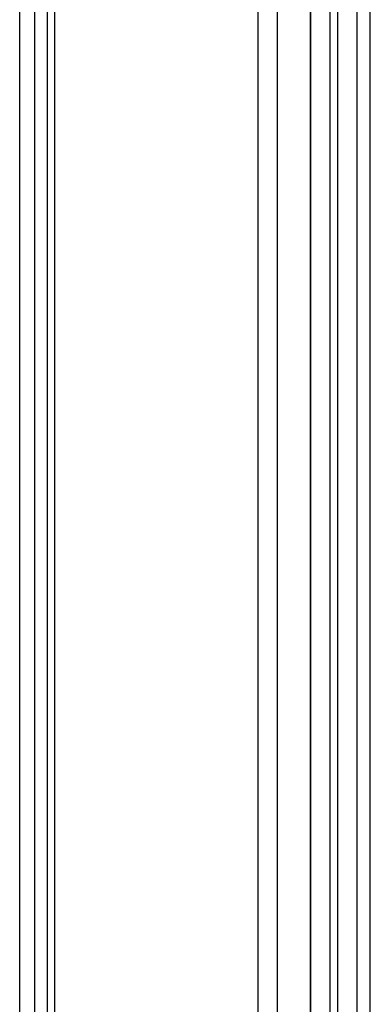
# Model space of a CAD drawing. Header units: millimetres. Extents: x 188 to 1028, y 131 to 1566.
# Tile 109 of 186: x 188 to 203, y 779 to 822. Entities that reach past the tile are written whole.
import ezdxf

# ---------------------------------------------------------------- set-up
doc = ezdxf.new("R2010")
doc.units = ezdxf.units.MM
doc.header["$LTSCALE"] = 110.325218
doc.layers.get('0').update_dxf_attribs({"linetype": 'CONTINUOUS'})

msp = doc.modelspace()

# ---------------------------------------------------------------- linework, layer by layer
at = {"color": 7, "linetype": 'CONTINUOUS'}
for p, q in [((201.487, 1331.761), (201.487, 371.554)), ((202.901, 372.371), (202.901, 1330.945)), ((200.316, 1330.128), (200.316, 373.187)), ((202.316, 1330.128), (202.316, 373.187)), ((188.441, 1321.535), (188.441, 388.272)), ((189.29, 1321.045), (189.29, 388.599)), ((187.797, 388.681), (187.797, 1320.147)), ((188.997, 388.681), (188.997, 1320.147)), ((198.058, 1294.427), (198.058, 427.301)), ((201.169, 427.301), (201.169, 1294.427)), ((198.906, 426.811), (198.906, 1293.937)), ((200.32, 1293.937), (200.32, 426.811))]:
    msp.add_line(p, q, dxfattribs=at)

doc.saveas('drawing.dxf')
